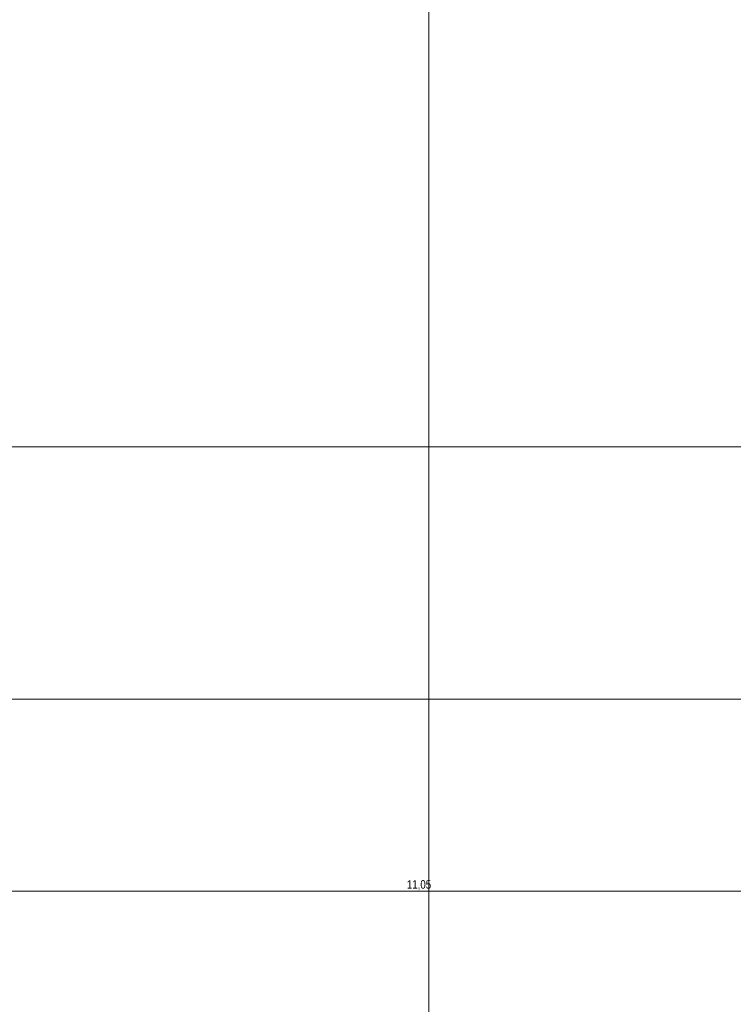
# Model space of a CAD drawing. Extents: x -720 to 300, y 62 to 1162.
# Tile 38 of 143: x -248 to -78, y 477 to 712. Entities that reach past the tile are written whole.
import ezdxf
from ezdxf.lldxf.tags import DXFTag

# ---------------------------------------------------------------- set-up
doc = ezdxf.new("R2010")
doc.units = 0
doc.layers.get('0').update_dxf_attribs({"lineweight": 13})
doc.layers.add('70 -71 Achsen- 1 Gebäudeachsen', color=7, linetype='STRICHPUNKT2-A06G94018I', lineweight=18)
doc.layers.add('70 -76 Bemaßung- 2 Allgemein', color=9, linetype='Continuous', lineweight=5, true_color=0x808080)
doc.styles.get("Standard").update_dxf_attribs({"font": 'ARIALN.TTF'})
tags = doc.linetypes.add('STRICHPUNKT2-A06G94018I', pattern=[12.7, 6.35, -3.175, 0, -3.175]).pattern_tags.tags
tags[10:11] = [DXFTag(74, 4), DXFTag(75, 0), DXFTag(340, '0'), DXFTag(46, 0.0), DXFTag(50, 0.0), DXFTag(44, 0.0), DXFTag(45, 0.0)]
tags[8:9] = [DXFTag(74, 4), DXFTag(75, 0), DXFTag(340, '0'), DXFTag(46, 0.0), DXFTag(50, 0.0), DXFTag(44, 0.0), DXFTag(45, 0.0)]
tags[6:7] = [DXFTag(74, 4), DXFTag(75, 0), DXFTag(340, '0'), DXFTag(46, 0.0), DXFTag(50, 0.0), DXFTag(44, 0.0), DXFTag(45, 0.0)]
tags[4:5] = [DXFTag(74, 4), DXFTag(75, 0), DXFTag(340, '0'), DXFTag(46, 0.0), DXFTag(50, 0.0), DXFTag(44, 0.0), DXFTag(45, 0.0)]

# ---------------------------------------------------------------- blocks, each defined once
blk = doc.blocks.new('Referenz-A06G94038I')
at = {"layer": '70 -71 Achsen- 1 Gebäudeachsen', "color": 0, "linetype": 'STRICHPUNKT2-A06G94018I', "lineweight": -2, "ltscale": 0.13}
for p, q in [((-150.36, 1084.85), (-150.36, 85.41)), ((-682.36, 609.91), (76.46, 609.91)), ((-682.36, 549.91), (76.46, 549.91))]:
    blk.add_line(p, q, dxfattribs=at)
at = {"layer": '70 -76 Bemaßung- 2 Allgemein', "color": 0, "linetype": 'Continuous', "lineweight": -2, "ltscale": 0.13}
blk.add_line((-43.42, 504.22), (-262.3, 504.22), dxfattribs=at)
at = {"layer": '70 -76 Bemaßung- 2 Allgemein', "color": 0, "linetype": 'Continuous', "lineweight": -2, "ltscale": 0.13, "insert": (-155.57, 506.83), "char_height": 2.0138, "attachment_point": 1}
blk.add_mtext('{\\fArial Narrow;11,05}', dxfattribs=at)

msp = doc.modelspace()

# ---------------------------------------------------------------- block references
at = {"color": 8, "lineweight": 13, "ltscale": 0.13, "true_color": 0x808080}
msp.add_blockref('Referenz-A06G94038I', (0, 0), dxfattribs=at)

doc.saveas('drawing.dxf')
